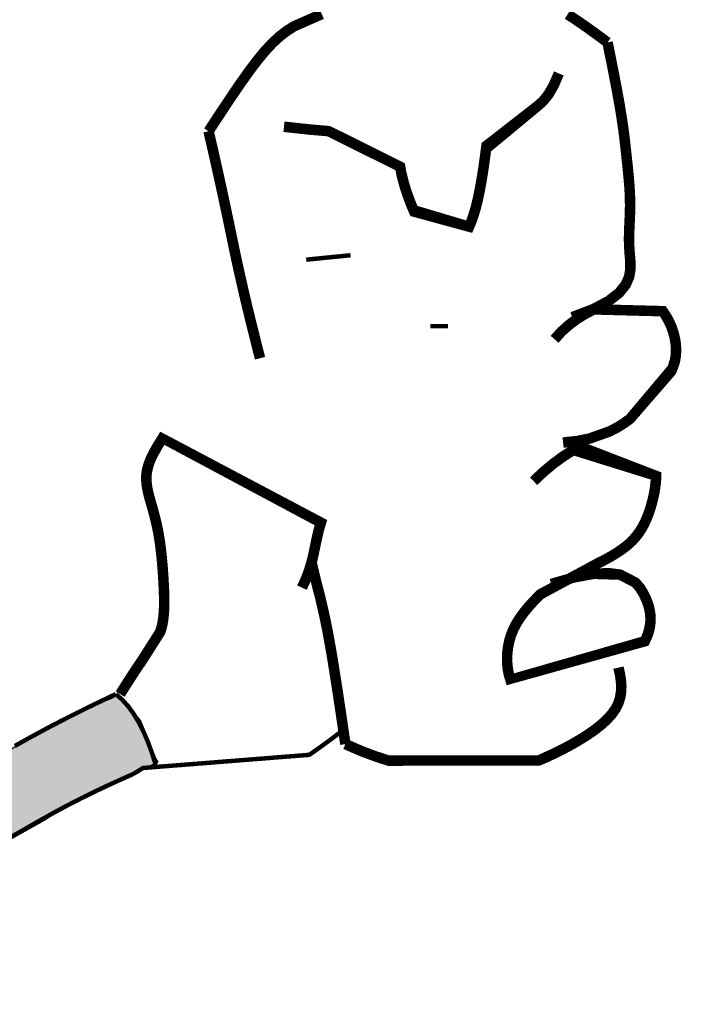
# Model space of a CAD drawing. Extents: x 2370541.5 to 2370550, y 758729 to 758740.
# Tile 16 of 19: x 2370548.85 to 2370548.994, y 758730.737 to 758730.953. Entities that reach past the tile are written whole.
import ezdxf

# ---------------------------------------------------------------- set-up
doc = ezdxf.new("R2010")
doc.units = 0
doc.header["$LTSCALE"] = 100
doc.header["$MEASUREMENT"] = 0
doc.layers.add('FACE', color=160, linetype='CONTINUOUS')
doc.layers.add('FACEHATCH', color=5, linetype='CONTINUOUS')

msp = doc.modelspace()

# ---------------------------------------------------------------- hatches: boundary and pattern name
at = {"layer": 'FACEHATCH'}
msp.add_hatch(color=5, dxfattribs=at).paths.add_polyline_path([(2370548.55312, 758730.78371), (2370548.55651, 758730.78182), (2370548.55952, 758730.77994), (2370548.56291, 758730.77769), (2370548.56705, 758730.77505), (2370548.57082, 758730.77279), (2370548.57496, 758730.77054), (2370548.57948, 758730.7679), (2370548.58287, 758730.76602), (2370548.58679, 758730.76451), (2370548.59055, 758730.76376), (2370548.5947, 758730.76301), (2370548.59884, 758730.76226), (2370548.60336, 758730.7615), (2370548.60788, 758730.76075), (2370548.61278, 758730.76038), (2370548.61692, 758730.75962), (2370548.62257, 758730.75962), (2370548.62747, 758730.75962), (2370548.63199, 758730.75925), (2370548.63726, 758730.76), (2370548.64178, 758730.76), (2370548.64818, 758730.76038), (2370548.65308, 758730.76075), (2370548.65722, 758730.76075), (2370548.66249, 758730.76113), (2370548.66739, 758730.76113), (2370548.67229, 758730.76188), (2370548.67568, 758730.76226), (2370548.67869, 758730.76263), (2370548.68057, 758730.76263), (2370548.67568, 758730.7615), (2370548.67191, 758730.76), (2370548.66739, 758730.75849), (2370548.66513, 758730.75624), (2370548.66249, 758730.75548), (2370548.66099, 758730.75473), (2370548.6591, 758730.75398), (2370548.65722, 758730.75398), (2370548.65647, 758730.7536), (2370548.66023, 758730.75247), (2370548.66362, 758730.75097), (2370548.66739, 758730.74909), (2370548.67078, 758730.74796), (2370548.6753, 758730.74645), (2370548.67794, 758730.7457), (2370548.68133, 758730.74419), (2370548.68396, 758730.74344), (2370548.68724, 758730.74231), (2370548.69101, 758730.74118), (2370548.6944, 758730.74005), (2370548.69666, 758730.73893), (2370548.69967, 758730.73817), (2370548.70306, 758730.73742), (2370548.70607, 758730.73704), (2370548.70908, 758730.73742), (2370548.71323, 758730.73704), (2370548.71662, 758730.7378), (2370548.71963, 758730.73855), (2370548.7234, 758730.7393), (2370548.72679, 758730.73968), (2370548.73131, 758730.74043), (2370548.7362, 758730.74118), (2370548.74072, 758730.74269), (2370548.74637, 758730.74495), (2370548.75052, 758730.74683), (2370548.75541, 758730.74871), (2370548.75993, 758730.75021), (2370548.76483, 758730.75285), (2370548.76935, 758730.75473), (2370548.77537, 758730.75661), (2370548.77989, 758730.75849), (2370548.78554, 758730.76038), (2370548.79044, 758730.76263), (2370548.79534, 758730.76451), (2370548.80061, 758730.76715), (2370548.80475, 758730.76903), (2370548.80927, 758730.77204), (2370548.81379, 758730.7743), (2370548.81794, 758730.77693), (2370548.8217, 758730.77919), (2370548.82622, 758730.78145), (2370548.83037, 758730.78371), (2370548.83564, 758730.78672), (2370548.84053, 758730.78897), (2370548.84543, 758730.79199), (2370548.84995, 758730.79462), (2370548.85485, 758730.79725), (2370548.85835, 758730.79951), (2370548.86136, 758730.80064), (2370548.86438, 758730.80215), (2370548.86777, 758730.80365), (2370548.86965, 758730.8044), (2370548.87078, 758730.80516), (2370548.87229, 758730.80403), (2370548.87417, 758730.80177), (2370548.87605, 758730.79951), (2370548.87718, 758730.79688), (2370548.87831, 758730.79387), (2370548.87944, 758730.79123), (2370548.87982, 758730.79048), (2370548.87681, 758730.78897), (2370548.87417, 758730.78785), (2370548.87116, 758730.78672), (2370548.86777, 758730.78484), (2370548.86362, 758730.78258), (2370548.8591, 758730.78032), (2370548.85496, 758730.77769), (2370548.84969, 758730.77468), (2370548.84479, 758730.77204), (2370548.83914, 758730.76903), (2370548.83462, 758730.7664), (2370548.82897, 758730.76301), (2370548.8252, 758730.76038), (2370548.81956, 758730.75699), (2370548.81466, 758730.7536), (2370548.80976, 758730.75172), (2370548.80411, 758730.74909), (2370548.79809, 758730.74645), (2370548.79281, 758730.74419), (2370548.78754, 758730.74156), (2370548.78189, 758730.73855), (2370548.77737, 758730.73704), (2370548.77398, 758730.73479), (2370548.76795, 758730.73253), (2370548.76155, 758730.73065), (2370548.75477, 758730.72877), (2370548.74799, 758730.72726), (2370548.74347, 758730.72613), (2370548.73895, 758730.72538), (2370548.73669, 758730.72387), (2370548.73368, 758730.72237), (2370548.73217, 758730.72086), (2370548.72991, 758730.72011), (2370548.72765, 758730.71973), (2370548.72313, 758730.71973), (2370548.71748, 758730.72011), (2370548.71108, 758730.72049), (2370548.70634, 758730.72086), (2370548.69956, 758730.72124), (2370548.69391, 758730.72199), (2370548.6875, 758730.72312), (2370548.68261, 758730.7235), (2370548.67733, 758730.72387), (2370548.67206, 758730.72463), (2370548.66641, 758730.725), (2370548.66076, 758730.72538), (2370548.65549, 758730.72613), (2370548.65135, 758730.72726), (2370548.64645, 758730.72801), (2370548.64118, 758730.72877), (2370548.63741, 758730.72952), (2370548.63402, 758730.72989), (2370548.63289, 758730.74344), (2370548.59522, 758730.74231), (2370548.5956, 758730.73968), (2370548.59372, 758730.74005), (2370548.59184, 758730.74043), (2370548.58845, 758730.74118), (2370548.58506, 758730.74306), (2370548.5828, 758730.74382), (2370548.58016, 758730.74419), (2370548.57715, 758730.74457), (2370548.57451, 758730.74306), (2370548.57112, 758730.74156), (2370548.56811, 758730.73968), (2370548.56434, 758730.7378), (2370548.56057, 758730.73516), (2370548.55643, 758730.7329), (2370548.55342, 758730.7314), (2370548.55078, 758730.72952), (2370548.54739, 758730.72726), (2370548.54362, 758730.72575), (2370548.54023, 758730.72425), (2370548.53779, 758730.72301), (2370548.53477, 758730.72226), (2370548.53138, 758730.72113), (2370548.52837, 758730.72), (2370548.52536, 758730.71849), (2370548.52197, 758730.71699), (2370548.51933, 758730.71511), (2370548.51594, 758730.7136), (2370548.51255, 758730.71247), (2370548.50954, 758730.71134), (2370548.50615, 758730.71059), (2370548.50351, 758730.70946), (2370548.50163, 758730.70871), (2370548.50088, 758730.70758), (2370548.50088, 758730.70607), (2370548.50163, 758730.70495), (2370548.50314, 758730.70231), (2370548.50427, 758730.69968), (2370548.5054, 758730.69704), (2370548.5054, 758730.69479), (2370548.50652, 758730.69253), (2370548.50803, 758730.68989), (2370548.50991, 758730.68801), (2370548.51217, 758730.68538), (2370548.5133, 758730.68199), (2370548.51519, 758730.67898), (2370548.51669, 758730.67597), (2370548.51782, 758730.67334), (2370548.51895, 758730.66995), (2370548.52008, 758730.66731), (2370548.51669, 758730.66769), (2370548.5133, 758730.66769), (2370548.50954, 758730.66769), (2370548.50652, 758730.66731), (2370548.50238, 758730.66731), (2370548.49937, 758730.66656), (2370548.4956, 758730.66619), (2370548.49221, 758730.66543), (2370548.48882, 758730.66355), (2370548.48506, 758730.66167), (2370548.48167, 758730.65904), (2370548.47941, 758730.65603), (2370548.47677, 758730.65301), (2370548.47489, 758730.65061), (2370548.473, 758730.64797), (2370548.47187, 758730.64496), (2370548.47037, 758730.64233), (2370548.47037, 758730.63932), (2370548.46924, 758730.63518), (2370548.46886, 758730.63142), (2370548.46886, 758730.62728), (2370548.46886, 758730.62238), (2370548.46924, 758730.61824), (2370548.46924, 758730.6126), (2370548.46961, 758730.60906), (2370548.46999, 758730.60455), (2370548.47037, 758730.60116), (2370548.47074, 758730.59777), (2370548.4715, 758730.59364), (2370548.47225, 758730.5895), (2370548.47225, 758730.58686), (2370548.47602, 758730.58649), (2370548.47978, 758730.58686), (2370548.4843, 758730.58649), (2370548.48845, 758730.58686), (2370548.49334, 758730.58686), (2370548.49749, 758730.58649), (2370548.50163, 758730.58724), (2370548.50238, 758730.58724), (2370548.50201, 758730.59213), (2370548.50125, 758730.59928), (2370548.5005, 758730.60605), (2370548.50012, 758730.61207), (2370548.49975, 758730.61847), (2370548.49937, 758730.62449), (2370548.49899, 758730.62826), (2370548.49975, 758730.63202), (2370548.50125, 758730.63503), (2370548.50389, 758730.63766), (2370548.50728, 758730.63842), (2370548.5118, 758730.63766), (2370548.51481, 758730.63616), (2370548.51669, 758730.63315), (2370548.51782, 758730.62938), (2370548.51782, 758730.62487), (2370548.51782, 758730.6196), (2370548.51858, 758730.61546), (2370548.51858, 758730.60982), (2370548.51895, 758730.60342), (2370548.51895, 758730.59627), (2370548.51933, 758730.58912), (2370548.51971, 758730.58159), (2370548.51971, 758730.57595), (2370548.52008, 758730.56842), (2370548.52046, 758730.5609), (2370548.52084, 758730.55525), (2370548.52084, 758730.54923), (2370548.51933, 758730.54923), (2370548.51669, 758730.55074), (2370548.51368, 758730.55262), (2370548.51067, 758730.55488), (2370548.50728, 758730.55676), (2370548.50314, 758730.55713), (2370548.49937, 758730.55676), (2370548.49523, 758730.55488), (2370548.49184, 758730.55299), (2370548.48882, 758730.55111), (2370548.48468, 758730.54923), (2370548.48204, 758730.54622), (2370548.47978, 758730.54321), (2370548.47828, 758730.53982), (2370548.47639, 758730.53681), (2370548.47526, 758730.53294), (2370548.47376, 758730.52993), (2370548.473, 758730.52955), (2370548.47225, 758730.53218), (2370548.46999, 758730.53783), (2370548.46773, 758730.5431), (2370548.46547, 758730.54837), (2370548.46208, 758730.55476), (2370548.4602, 758730.56003), (2370548.45794, 758730.56718), (2370548.45681, 758730.5732), (2370548.45568, 758730.57847), (2370548.45379, 758730.58449), (2370548.45191, 758730.59164), (2370548.45078, 758730.59729), (2370548.44965, 758730.60293), (2370548.44965, 758730.6082), (2370548.4489, 758730.6146), (2370548.44927, 758730.62062), (2370548.44852, 758730.62494), (2370548.44814, 758730.62946), (2370548.44814, 758730.63398), (2370548.44814, 758730.63887), (2370548.44777, 758730.64451), (2370548.44777, 758730.6494), (2370548.44777, 758730.6543), (2370548.44814, 758730.65768), (2370548.44927, 758730.6622), (2370548.45116, 758730.66747), (2370548.45266, 758730.67236), (2370548.45379, 758730.67763), (2370548.4553, 758730.68365), (2370548.45605, 758730.69005), (2370548.45756, 758730.69682), (2370548.45831, 758730.70284), (2370548.4602, 758730.70924), (2370548.46095, 758730.71262), (2370548.46246, 758730.71563), (2370548.46434, 758730.71849), (2370548.46585, 758730.72075), (2370548.46773, 758730.72301), (2370548.46999, 758730.72527), (2370548.47338, 758730.72752), (2370548.47677, 758730.72903), (2370548.48016, 758730.73129), (2370548.48242, 758730.73242), (2370548.4843, 758730.73392), (2370548.48619, 758730.73656), (2370548.4892, 758730.73994), (2370548.49146, 758730.74333), (2370548.4941, 758730.74634), (2370548.49636, 758730.74897), (2370548.49937, 758730.75161), (2370548.49673, 758730.75198), (2370548.49297, 758730.75198), (2370548.48958, 758730.75236), (2370548.48468, 758730.75274), (2370548.48016, 758730.75311), (2370548.47564, 758730.75349), (2370548.47074, 758730.75387), (2370548.4666, 758730.75424), (2370548.4617, 758730.75537), (2370548.45605, 758730.75612), (2370548.45153, 758730.7565), (2370548.44513, 758730.75763), (2370548.43873, 758730.75951), (2370548.43233, 758730.76139), (2370548.42668, 758730.76365), (2370548.42234, 758730.76478), (2370548.4182, 758730.76553), (2370548.41444, 758730.76628), (2370548.40992, 758730.76704), (2370548.40577, 758730.76817), (2370548.40125, 758730.76929), (2370548.39598, 758730.7708), (2370548.39071, 758730.77231), (2370548.38581, 758730.77419), (2370548.38091, 758730.77644), (2370548.37602, 758730.77833), (2370548.37187, 758730.77983), (2370548.36735, 758730.78096), (2370548.36321, 758730.78171), (2370548.35944, 758730.78209), (2370548.35568, 758730.78247), (2370548.35304, 758730.78247), (2370548.35191, 758730.78247), (2370548.35003, 758730.78096), (2370548.3489, 758730.78209), (2370548.34815, 758730.7851), (2370548.34815, 758730.78924), (2370548.34815, 758730.793), (2370548.34852, 758730.79677), (2370548.34928, 758730.80128), (2370548.34965, 758730.80429), (2370548.35003, 758730.80617), (2370548.35154, 758730.80504), (2370548.35342, 758730.80354), (2370548.35492, 758730.80316), (2370548.35869, 758730.80316), (2370548.36246, 758730.80279), (2370548.36585, 758730.80241), (2370548.36961, 758730.80166), (2370548.37338, 758730.80128), (2370548.37828, 758730.80015), (2370548.3828, 758730.79902), (2370548.38732, 758730.79752), (2370548.39221, 758730.79639), (2370548.39673, 758730.79488), (2370548.40238, 758730.79376), (2370548.4069, 758730.79263), (2370548.41218, 758730.7915), (2370548.41745, 758730.79037), (2370548.42234, 758730.78962), (2370548.42724, 758730.78886), (2370548.43063, 758730.78773), (2370548.43515, 758730.78661), (2370548.44042, 758730.78548), (2370548.44457, 758730.78359), (2370548.44946, 758730.78247), (2370548.45436, 758730.78209), (2370548.45963, 758730.78134), (2370548.46453, 758730.78058), (2370548.46867, 758730.77983), (2370548.47319, 758730.77833), (2370548.47696, 758730.77833), (2370548.48185, 758730.77908), (2370548.48637, 758730.78021), (2370548.49127, 758730.78209), (2370548.49541, 758730.78359), (2370548.49993, 758730.7851), (2370548.50483, 758730.78698), (2370548.50897, 758730.78811), (2370548.51349, 758730.78962), (2370548.51613, 758730.78999), (2370548.51801, 758730.79074), (2370548.52121, 758730.78773), (2370548.52385, 758730.78548), (2370548.52762, 758730.78322), (2370548.53176, 758730.78096), (2370548.53553, 758730.77946), (2370548.54042, 758730.77757), (2370548.54457, 758730.77682), (2370548.54833, 758730.77569), (2370548.55172, 758730.77569), (2370548.55285, 758730.77532), (2370548.55323, 758730.77757), (2370548.55323, 758730.78021)])
h = msp.add_hatch(color=5, dxfattribs=at)
h.paths.add_polyline_path([(2370548.48027, 758730.46108), (2370548.48525, 758730.45844), (2370548.48936, 758730.45551), (2370548.49405, 758730.4517), (2370548.49669, 758730.44877), (2370548.49933, 758730.44584), (2370548.50108, 758730.44349), (2370548.50343, 758730.44408), (2370548.50753, 758730.44818), (2370548.51105, 758730.45404), (2370548.51281, 758730.46137), (2370548.51398, 758730.47075), (2370548.51486, 758730.47983), (2370548.51604, 758730.48979), (2370548.51692, 758730.49888), (2370548.5178, 758730.50913), (2370548.51838, 758730.51997), (2370548.51867, 758730.5273), (2370548.51867, 758730.53345), (2370548.51897, 758730.53726), (2370548.51926, 758730.53931), (2370548.52014, 758730.5399), (2370548.52249, 758730.53873), (2370548.52659, 758730.5358), (2370548.53304, 758730.52906), (2370548.54183, 758730.5188), (2370548.55151, 758730.50737), (2370548.56587, 758730.49038), (2370548.57672, 758730.47543), (2370548.58493, 758730.46547), (2370548.59167, 758730.45873), (2370548.59695, 758730.45287), (2370548.60164, 758730.44672), (2370548.60604, 758730.44174), (2370548.61131, 758730.43763), (2370548.61542, 758730.43441), (2370548.6207, 758730.43236), (2370548.62656, 758730.43177), (2370548.63213, 758730.43148), (2370548.63711, 758730.43236), (2370548.64034, 758730.43295), (2370548.6418, 758730.43382), (2370548.63799, 758730.43851), (2370548.63242, 758730.4476), (2370548.62832, 758730.45844), (2370548.62685, 758730.4684), (2370548.62773, 758730.47485), (2370548.62832, 758730.48012), (2370548.62128, 758730.48569), (2370548.61542, 758730.49096), (2370548.61219, 758730.4936), (2370548.60516, 758730.50356), (2370548.59724, 758730.5147), (2370548.58991, 758730.52496), (2370548.58229, 758730.53609), (2370548.57731, 758730.54312), (2370548.57467, 758730.54723), (2370548.57144, 758730.55397), (2370548.56851, 758730.56188), (2370548.56558, 758730.56744), (2370548.56089, 758730.57448), (2370548.5562, 758730.58151), (2370548.55263, 758730.58723), (2370548.54941, 758730.59163), (2370548.54618, 758730.59925), (2370548.54325, 758730.60657), (2370548.53973, 758730.61624), (2370548.53651, 758730.62562), (2370548.5327, 758730.63441), (2370548.52976, 758730.6432), (2370548.52654, 758730.6517), (2370548.52273, 758730.66108), (2370548.52009, 758730.66694), (2370548.51774, 758730.67251), (2370548.44768, 758730.65668), (2370548.44738, 758730.65082), (2370548.44768, 758730.64203), (2370548.44797, 758730.635), (2370548.44856, 758730.62738), (2370548.44885, 758730.61917), (2370548.44914, 758730.61185), (2370548.44944, 758730.60394), (2370548.4509, 758730.59632), (2370548.45266, 758730.58899), (2370548.45471, 758730.58137), (2370548.45794, 758730.56702), (2370548.46028, 758730.55998), (2370548.46321, 758730.55266), (2370548.46644, 758730.54533), (2370548.47025, 758730.53713), (2370548.47318, 758730.53009), (2370548.47611, 758730.52306), (2370548.47875, 758730.51603), (2370548.4811, 758730.50929), (2370548.48286, 758730.50372), (2370548.48375, 758730.49624), (2370548.48375, 758730.4895), (2370548.48346, 758730.48159), (2370548.48199, 758730.47426), (2370548.48053, 758730.46811), (2370548.48023, 758730.46489)])
h.paths.add_polyline_path([(2370548.55312, 758730.7836), (2370548.55312, 758730.78371), (2370548.55651, 758730.78182), (2370548.55952, 758730.77994), (2370548.56291, 758730.77769), (2370548.56705, 758730.77505), (2370548.57082, 758730.77279), (2370548.57496, 758730.77054), (2370548.57948, 758730.7679), (2370548.58287, 758730.76602), (2370548.58679, 758730.76451), (2370548.59055, 758730.76376), (2370548.5947, 758730.76301), (2370548.59884, 758730.76226), (2370548.60336, 758730.7615), (2370548.60788, 758730.76075), (2370548.61278, 758730.76038), (2370548.61692, 758730.75962), (2370548.62257, 758730.75962), (2370548.62747, 758730.75962), (2370548.63199, 758730.75925), (2370548.63726, 758730.76), (2370548.64178, 758730.76), (2370548.64818, 758730.76038), (2370548.65308, 758730.76075), (2370548.65722, 758730.76075), (2370548.66249, 758730.76113), (2370548.66739, 758730.76113), (2370548.67229, 758730.76188), (2370548.67568, 758730.76226), (2370548.67869, 758730.76263), (2370548.68057, 758730.76263), (2370548.67568, 758730.7615), (2370548.67191, 758730.76), (2370548.66739, 758730.75849), (2370548.66513, 758730.75624), (2370548.66249, 758730.75548), (2370548.66099, 758730.75473), (2370548.6591, 758730.75398), (2370548.65722, 758730.75398), (2370548.65647, 758730.7536), (2370548.66023, 758730.75247), (2370548.66362, 758730.75097), (2370548.66739, 758730.74909), (2370548.67078, 758730.74796), (2370548.6753, 758730.74645), (2370548.67794, 758730.7457), (2370548.68133, 758730.74419), (2370548.68396, 758730.74344), (2370548.68724, 758730.74231), (2370548.69101, 758730.74118), (2370548.6944, 758730.74005), (2370548.69666, 758730.73893), (2370548.69967, 758730.73817), (2370548.70306, 758730.73742), (2370548.70607, 758730.73704), (2370548.70908, 758730.73742), (2370548.71323, 758730.73704), (2370548.71662, 758730.7378), (2370548.71963, 758730.73855), (2370548.7234, 758730.7393), (2370548.72679, 758730.73968), (2370548.73131, 758730.74043), (2370548.7362, 758730.74118), (2370548.74072, 758730.74269), (2370548.74637, 758730.74495), (2370548.75052, 758730.74683), (2370548.75541, 758730.74871), (2370548.75993, 758730.75021), (2370548.76483, 758730.75285), (2370548.76935, 758730.75473), (2370548.77537, 758730.75661), (2370548.77989, 758730.75849), (2370548.78554, 758730.76038), (2370548.79044, 758730.76263), (2370548.79534, 758730.76451), (2370548.80061, 758730.76715), (2370548.80475, 758730.76903), (2370548.80927, 758730.77204), (2370548.81379, 758730.7743), (2370548.81794, 758730.77693), (2370548.8217, 758730.77919), (2370548.82622, 758730.78145), (2370548.83037, 758730.78371), (2370548.83564, 758730.78672), (2370548.84053, 758730.78897), (2370548.84543, 758730.79199), (2370548.84995, 758730.79462), (2370548.85485, 758730.79725), (2370548.85835, 758730.79951), (2370548.86136, 758730.80064), (2370548.86438, 758730.80215), (2370548.86777, 758730.80365), (2370548.86965, 758730.8044), (2370548.87078, 758730.80516), (2370548.87229, 758730.80403), (2370548.87417, 758730.80177), (2370548.87605, 758730.79951), (2370548.87718, 758730.79688), (2370548.87831, 758730.79387), (2370548.87944, 758730.79123), (2370548.87982, 758730.79048), (2370548.87681, 758730.78897), (2370548.87417, 758730.78785), (2370548.87116, 758730.78672), (2370548.86777, 758730.78484), (2370548.86362, 758730.78258), (2370548.8591, 758730.78032), (2370548.85496, 758730.77769), (2370548.84969, 758730.77468), (2370548.84479, 758730.77204), (2370548.83914, 758730.76903), (2370548.83462, 758730.7664), (2370548.82897, 758730.76301), (2370548.8252, 758730.76038), (2370548.81956, 758730.75699), (2370548.81466, 758730.7536), (2370548.80976, 758730.75172), (2370548.80411, 758730.74909), (2370548.79809, 758730.74645), (2370548.79281, 758730.74419), (2370548.78754, 758730.74156), (2370548.78189, 758730.73855), (2370548.77737, 758730.73704), (2370548.77398, 758730.73479), (2370548.76795, 758730.73253), (2370548.76155, 758730.73065), (2370548.75477, 758730.72877), (2370548.74799, 758730.72726), (2370548.74347, 758730.72613), (2370548.73895, 758730.72538), (2370548.73669, 758730.72387), (2370548.73368, 758730.72237), (2370548.73217, 758730.72086), (2370548.72991, 758730.72011), (2370548.72765, 758730.71973), (2370548.72313, 758730.71973), (2370548.71748, 758730.72011), (2370548.71108, 758730.72049), (2370548.70634, 758730.72086), (2370548.69956, 758730.72124), (2370548.69391, 758730.72199), (2370548.6875, 758730.72312), (2370548.68261, 758730.7235), (2370548.67733, 758730.72387), (2370548.67206, 758730.72463), (2370548.66641, 758730.725), (2370548.66076, 758730.72538), (2370548.65549, 758730.72613), (2370548.65135, 758730.72726), (2370548.64645, 758730.72801), (2370548.64118, 758730.72877), (2370548.63741, 758730.72952), (2370548.63402, 758730.72989), (2370548.63289, 758730.74344), (2370548.59522, 758730.74231), (2370548.5956, 758730.73968), (2370548.59372, 758730.74005), (2370548.59184, 758730.74043), (2370548.58845, 758730.74118), (2370548.58506, 758730.74306), (2370548.5828, 758730.74382), (2370548.58016, 758730.74419), (2370548.57715, 758730.74457), (2370548.57451, 758730.74306), (2370548.57112, 758730.74156), (2370548.56811, 758730.73968), (2370548.56434, 758730.7378), (2370548.56057, 758730.73516), (2370548.55643, 758730.7329), (2370548.55342, 758730.7314), (2370548.55078, 758730.72952), (2370548.54739, 758730.72726), (2370548.54362, 758730.72575), (2370548.54023, 758730.72425), (2370548.53779, 758730.72301), (2370548.53477, 758730.72226), (2370548.53138, 758730.72113), (2370548.52837, 758730.72), (2370548.52536, 758730.71849), (2370548.52197, 758730.71699), (2370548.51933, 758730.71511), (2370548.51594, 758730.7136), (2370548.51255, 758730.71247), (2370548.50954, 758730.71134), (2370548.50615, 758730.71059), (2370548.50351, 758730.70946), (2370548.50163, 758730.70871), (2370548.50088, 758730.70758), (2370548.50088, 758730.70607), (2370548.50163, 758730.70495), (2370548.50314, 758730.70231), (2370548.50427, 758730.69968), (2370548.5054, 758730.69704), (2370548.5054, 758730.69479), (2370548.50652, 758730.69253), (2370548.50803, 758730.68989), (2370548.50991, 758730.68801), (2370548.51217, 758730.68538), (2370548.5133, 758730.68199), (2370548.51519, 758730.67898), (2370548.51669, 758730.67597), (2370548.51782, 758730.67334), (2370548.51895, 758730.66995), (2370548.52008, 758730.66731), (2370548.51669, 758730.66769), (2370548.5133, 758730.66769), (2370548.50954, 758730.66769), (2370548.50652, 758730.66731), (2370548.50238, 758730.66731), (2370548.49937, 758730.66656), (2370548.4956, 758730.66619), (2370548.49221, 758730.66543), (2370548.48882, 758730.66355), (2370548.48506, 758730.66167), (2370548.48167, 758730.65904), (2370548.47941, 758730.65603), (2370548.47677, 758730.65301), (2370548.47489, 758730.65061), (2370548.473, 758730.64797), (2370548.47187, 758730.64496), (2370548.47037, 758730.64233), (2370548.47037, 758730.63932), (2370548.46924, 758730.63518), (2370548.46886, 758730.63142), (2370548.46886, 758730.62728), (2370548.46886, 758730.62238), (2370548.46924, 758730.61824), (2370548.46924, 758730.6126), (2370548.46961, 758730.60906), (2370548.46999, 758730.60455), (2370548.47037, 758730.60116), (2370548.47074, 758730.59777), (2370548.4715, 758730.59364), (2370548.47225, 758730.5895), (2370548.47225, 758730.58686), (2370548.47602, 758730.58649), (2370548.47978, 758730.58686), (2370548.4843, 758730.58649), (2370548.48845, 758730.58686), (2370548.49334, 758730.58686), (2370548.49749, 758730.58649), (2370548.50163, 758730.58724), (2370548.50238, 758730.58724), (2370548.50201, 758730.59213), (2370548.50125, 758730.59928), (2370548.5005, 758730.60605), (2370548.50012, 758730.61207), (2370548.49975, 758730.61847), (2370548.49937, 758730.62449), (2370548.49899, 758730.62826), (2370548.49975, 758730.63202), (2370548.50125, 758730.63503), (2370548.50389, 758730.63766), (2370548.50728, 758730.63842), (2370548.5118, 758730.63766), (2370548.51481, 758730.63616), (2370548.51669, 758730.63315), (2370548.51782, 758730.62938), (2370548.51782, 758730.62487), (2370548.51782, 758730.6196), (2370548.51858, 758730.61546), (2370548.51858, 758730.60982), (2370548.51895, 758730.60342), (2370548.51895, 758730.59627), (2370548.51933, 758730.58912), (2370548.51971, 758730.58159), (2370548.51971, 758730.57595), (2370548.52008, 758730.56842), (2370548.52046, 758730.5609), (2370548.52084, 758730.55525), (2370548.52084, 758730.54923), (2370548.51933, 758730.54923), (2370548.51669, 758730.55074), (2370548.51368, 758730.55262), (2370548.51067, 758730.55488), (2370548.50728, 758730.55676), (2370548.50314, 758730.55713), (2370548.49937, 758730.55676), (2370548.49523, 758730.55488), (2370548.49184, 758730.55299), (2370548.48882, 758730.55111), (2370548.48468, 758730.54923), (2370548.48204, 758730.54622), (2370548.47978, 758730.54321), (2370548.47828, 758730.53982), (2370548.47639, 758730.53681), (2370548.47526, 758730.53294), (2370548.47376, 758730.52993), (2370548.473, 758730.52955), (2370548.47225, 758730.53218), (2370548.46999, 758730.53783), (2370548.46773, 758730.5431), (2370548.46547, 758730.54837), (2370548.46208, 758730.55476), (2370548.4602, 758730.56003), (2370548.45794, 758730.56718), (2370548.45681, 758730.5732), (2370548.45568, 758730.57847), (2370548.45379, 758730.58449), (2370548.45191, 758730.59164), (2370548.45078, 758730.59729), (2370548.44965, 758730.60293), (2370548.44965, 758730.6082), (2370548.4489, 758730.6146), (2370548.44927, 758730.62062), (2370548.44852, 758730.62494), (2370548.44814, 758730.62946), (2370548.44814, 758730.63398), (2370548.44814, 758730.63887), (2370548.44777, 758730.64451), (2370548.44777, 758730.6494), (2370548.44777, 758730.6543), (2370548.44814, 758730.65768), (2370548.44927, 758730.6622), (2370548.45116, 758730.66747), (2370548.45266, 758730.67236), (2370548.45379, 758730.67763), (2370548.4553, 758730.68365), (2370548.45605, 758730.69005), (2370548.45756, 758730.69682), (2370548.45831, 758730.70284), (2370548.4602, 758730.70924), (2370548.46095, 758730.71262), (2370548.46246, 758730.71563), (2370548.46434, 758730.71849), (2370548.46585, 758730.72075), (2370548.46773, 758730.72301), (2370548.46999, 758730.72527), (2370548.47338, 758730.72752), (2370548.47677, 758730.72903), (2370548.48016, 758730.73129), (2370548.48242, 758730.73242), (2370548.4843, 758730.73392), (2370548.48619, 758730.73656), (2370548.4892, 758730.73994), (2370548.49146, 758730.74333), (2370548.4941, 758730.74634), (2370548.49636, 758730.74897), (2370548.49937, 758730.75161), (2370548.49673, 758730.75198), (2370548.49297, 758730.75198), (2370548.48958, 758730.75236), (2370548.48468, 758730.75274), (2370548.48016, 758730.75311), (2370548.47564, 758730.75349), (2370548.47074, 758730.75387), (2370548.4666, 758730.75424), (2370548.4617, 758730.75537), (2370548.45605, 758730.75612), (2370548.45153, 758730.7565), (2370548.44513, 758730.75763), (2370548.43873, 758730.75951), (2370548.43233, 758730.76139), (2370548.42668, 758730.76365), (2370548.42234, 758730.76478), (2370548.4182, 758730.76553), (2370548.41444, 758730.76628), (2370548.40992, 758730.76704), (2370548.40577, 758730.76817), (2370548.40125, 758730.76929), (2370548.39598, 758730.7708), (2370548.39071, 758730.77231), (2370548.38581, 758730.77419), (2370548.38091, 758730.77644), (2370548.37602, 758730.77833), (2370548.37187, 758730.77983), (2370548.36735, 758730.78096), (2370548.36321, 758730.78171), (2370548.35944, 758730.78209), (2370548.35568, 758730.78247), (2370548.35304, 758730.78247), (2370548.35191, 758730.78247), (2370548.35003, 758730.78096), (2370548.3489, 758730.78209), (2370548.34815, 758730.7851), (2370548.34815, 758730.78924), (2370548.34815, 758730.793), (2370548.34852, 758730.79677), (2370548.34928, 758730.80128), (2370548.34965, 758730.80429), (2370548.35003, 758730.80617), (2370548.35154, 758730.80504), (2370548.35342, 758730.80354), (2370548.35492, 758730.80316), (2370548.35869, 758730.80316), (2370548.36246, 758730.80279), (2370548.36585, 758730.80241), (2370548.36961, 758730.80166), (2370548.37338, 758730.80128), (2370548.37828, 758730.80015), (2370548.3828, 758730.79902), (2370548.38732, 758730.79752), (2370548.39221, 758730.79639), (2370548.39673, 758730.79488), (2370548.40238, 758730.79376), (2370548.4069, 758730.79263), (2370548.41218, 758730.7915), (2370548.41745, 758730.79037), (2370548.42234, 758730.78962), (2370548.42724, 758730.78886), (2370548.43063, 758730.78773), (2370548.43515, 758730.78661), (2370548.44042, 758730.78548), (2370548.44457, 758730.78359), (2370548.44946, 758730.78247), (2370548.45436, 758730.78209), (2370548.45963, 758730.78134), (2370548.46453, 758730.78058), (2370548.46867, 758730.77983), (2370548.47319, 758730.77833), (2370548.47696, 758730.77833), (2370548.48185, 758730.77908), (2370548.48637, 758730.78021), (2370548.49127, 758730.78209), (2370548.49541, 758730.78359), (2370548.49993, 758730.7851), (2370548.50483, 758730.78698), (2370548.50897, 758730.78811), (2370548.51349, 758730.78962), (2370548.51613, 758730.78999), (2370548.51801, 758730.79074), (2370548.52121, 758730.78773), (2370548.52385, 758730.78548), (2370548.52762, 758730.78322), (2370548.53176, 758730.78096), (2370548.53553, 758730.77946), (2370548.54042, 758730.77757), (2370548.54457, 758730.77682), (2370548.54833, 758730.77569), (2370548.55172, 758730.77569), (2370548.55285, 758730.77532), (2370548.55323, 758730.77757), (2370548.55323, 758730.78021)])

# ---------------------------------------------------------------- linework, layer by layer
at = {"layer": 'FACE', "color": 5}
for points, const_width in [([(2370548.89095, 758730.92858), (2370548.89357, 758730.93257), (2370548.89591, 758730.9361), (2370548.89803, 758730.9392), (2370548.89995, 758730.9419), (2370548.90172, 758730.94423), (2370548.90338, 758730.94623), (2370548.90497, 758730.94793), (2370548.90652, 758730.94936), (2370548.90808, 758730.95055), (2370548.90963, 758730.95154), (2370548.91118, 758730.95237), (2370548.91271, 758730.95307), (2370548.91422, 758730.95367), (2370548.91571, 758730.95422)], 0.0023), ([(2370548.96949, 758730.95417), (2370548.97118, 758730.95306), (2370548.97318, 758730.95169), (2370548.97551, 758730.95002), (2370548.97822, 758730.94802)], 0.0023), ([(2370548.97822, 758730.94802), (2370548.97928, 758730.94278), (2370548.98012, 758730.93843), (2370548.98077, 758730.93485), (2370548.98126, 758730.9319), (2370548.98162, 758730.92947), (2370548.98189, 758730.92744), (2370548.98209, 758730.92569), (2370548.98227, 758730.92408), (2370548.98243, 758730.92253), (2370548.9826, 758730.921), (2370548.98275, 758730.9195), (2370548.98288, 758730.91803), (2370548.983, 758730.9166), (2370548.98309, 758730.91519), (2370548.98314, 758730.91382), (2370548.98316, 758730.91249), (2370548.98315, 758730.91119), (2370548.9831, 758730.9099), (2370548.98304, 758730.90862), (2370548.98298, 758730.90733), (2370548.98294, 758730.906), (2370548.98293, 758730.90464), (2370548.98297, 758730.90321), (2370548.98307, 758730.90171), (2370548.98321, 758730.90012), (2370548.98323, 758730.89846), (2370548.98296, 758730.89674), (2370548.98219, 758730.89498), (2370548.98076, 758730.8932), (2370548.97846, 758730.89141), (2370548.9751, 758730.88963), (2370548.97051, 758730.88788)], 0.0023), ([(2370548.90744, 758730.92956), (2370548.91295, 758730.92896), (2370548.91723, 758730.92859), (2370548.92045, 758730.92839), (2370548.92281, 758730.92831), (2370548.92447, 758730.92831), (2370548.92562, 758730.92834), (2370548.92643, 758730.92834), (2370548.92708, 758730.92827), (2370548.92773, 758730.92809), (2370548.92838, 758730.92781), (2370548.92903, 758730.92743), (2370548.92966, 758730.92698), (2370548.93026, 758730.92647), (2370548.9308, 758730.92591), (2370548.93129, 758730.92532), (2370548.93169, 758730.92472), (2370548.93201, 758730.92411), (2370548.93226, 758730.9235), (2370548.93245, 758730.92287), (2370548.9326, 758730.92221), (2370548.93273, 758730.92153), (2370548.93285, 758730.92081), (2370548.93299, 758730.92004), (2370548.93315, 758730.91922), (2370548.93336, 758730.91835), (2370548.9336, 758730.91742), (2370548.93388, 758730.91647), (2370548.93418, 758730.9155), (2370548.93451, 758730.91454), (2370548.93486, 758730.91359), (2370548.93522, 758730.91266), (2370548.93558, 758730.91179), (2370548.93594, 758730.91097), (2370548.93631, 758730.9102), (2370548.93666, 758730.90949), (2370548.93702, 758730.90882), (2370548.93736, 758730.90818), (2370548.9377, 758730.90758), (2370548.93802, 758730.90701), (2370548.93833, 758730.90645), (2370548.93863, 758730.90592), (2370548.93892, 758730.9054), (2370548.9392, 758730.90492), (2370548.93948, 758730.90447), (2370548.93978, 758730.90407), (2370548.94008, 758730.90373), (2370548.94041, 758730.90344), (2370548.94076, 758730.90322), (2370548.94114, 758730.90308), (2370548.94154, 758730.903), (2370548.94196, 758730.90298), (2370548.9424, 758730.90302), (2370548.94284, 758730.9031), (2370548.94328, 758730.90322), (2370548.94372, 758730.90337), (2370548.94415, 758730.90355), (2370548.94457, 758730.90374), (2370548.94497, 758730.90395), (2370548.94537, 758730.9042), (2370548.94575, 758730.9045), (2370548.94612, 758730.90484), (2370548.94649, 758730.90525), (2370548.94686, 758730.90573), (2370548.94722, 758730.9063), (2370548.94759, 758730.90695), (2370548.94795, 758730.90769), (2370548.94831, 758730.90853), (2370548.94866, 758730.90947), (2370548.949, 758730.91051), (2370548.94934, 758730.91164), (2370548.94966, 758730.91288), (2370548.94997, 758730.91422), (2370548.95026, 758730.91566), (2370548.95054, 758730.91717), (2370548.9508, 758730.9187), (2370548.95104, 758730.92022), (2370548.95125, 758730.92169), (2370548.95144, 758730.92307), (2370548.9516, 758730.92431), (2370548.95174, 758730.92538), (2370548.95185, 758730.92625), (2370548.95193, 758730.92694), (2370548.95198, 758730.92748), (2370548.95202, 758730.9279), (2370548.95204, 758730.92825), (2370548.95206, 758730.92854), (2370548.95206, 758730.92881), (2370548.95206, 758730.9291), (2370548.95206, 758730.92942), (2370548.95208, 758730.92977), (2370548.95211, 758730.93015), (2370548.95218, 758730.93053), (2370548.9523, 758730.9309), (2370548.95247, 758730.93126), (2370548.95271, 758730.93157), (2370548.95303, 758730.93184), (2370548.95344, 758730.93206), (2370548.95394, 758730.93222), (2370548.95452, 758730.93235), (2370548.95518, 758730.93244), (2370548.95593, 758730.93252), (2370548.95675, 758730.93259), (2370548.95764, 758730.93265), (2370548.95861, 758730.93274), (2370548.95964, 758730.93285), (2370548.96072, 758730.93307), (2370548.96185, 758730.93348), (2370548.963, 758730.93416), (2370548.96416, 758730.9352), (2370548.96532, 758730.93666), (2370548.96646, 758730.93865), (2370548.96757, 758730.94123)], 0.0023), ([(2370548.90222, 758730.87887), (2370548.90221, 758730.87889), (2370548.90151, 758730.88162), (2370548.90082, 758730.88437), (2370548.90014, 758730.88713), (2370548.89947, 758730.88986), (2370548.89883, 758730.89257), (2370548.89822, 758730.89525), (2370548.89762, 758730.8979), (2370548.89704, 758730.90053), (2370548.89649, 758730.90313), (2370548.89596, 758730.90571), (2370548.89542, 758730.90831), (2370548.89486, 758730.91099), (2370548.89427, 758730.91373), (2370548.89366, 758730.91656), (2370548.89302, 758730.91945), (2370548.89236, 758730.92242), (2370548.89167, 758730.92546), (2370548.89095, 758730.92858)], 0.0023), ([(2370548.91231, 758730.90046), (2370548.92201, 758730.90143)], 0.000969), ([(2370548.96664, 758730.88303), (2370548.96817, 758730.88474), (2370548.96985, 758730.88623), (2370548.97161, 758730.88753), (2370548.97342, 758730.88864), (2370548.97523, 758730.88958), (2370548.977, 758730.89036), (2370548.97867, 758730.89101), (2370548.98021, 758730.89152), (2370548.98158, 758730.89192), (2370548.98279, 758730.89221), (2370548.98385, 758730.89238), (2370548.9848, 758730.89244), (2370548.98565, 758730.8924), (2370548.98642, 758730.89224), (2370548.98713, 758730.89198), (2370548.98781, 758730.89161), (2370548.98847, 758730.89113), (2370548.98911, 758730.89056), (2370548.98972, 758730.88991), (2370548.9903, 758730.88918), (2370548.99084, 758730.8884), (2370548.99134, 758730.88756), (2370548.99179, 758730.88669), (2370548.99218, 758730.88579), (2370548.99251, 758730.88487), (2370548.99278, 758730.88395), (2370548.99299, 758730.88302), (2370548.99313, 758730.88209), (2370548.9932, 758730.88116), (2370548.9932, 758730.88025), (2370548.99313, 758730.87936), (2370548.99299, 758730.87848), (2370548.99277, 758730.87763), (2370548.99248, 758730.87681), (2370548.99214, 758730.87602), (2370548.99176, 758730.87526), (2370548.99133, 758730.87452), (2370548.99089, 758730.87382), (2370548.99042, 758730.87314), (2370548.98995, 758730.8725), (2370548.98949, 758730.87189), (2370548.98904, 758730.87131), (2370548.9886, 758730.87077), (2370548.98819, 758730.87028), (2370548.98781, 758730.86983), (2370548.98746, 758730.86943), (2370548.98716, 758730.86909), (2370548.98691, 758730.8688), (2370548.98671, 758730.86858), (2370548.98653, 758730.86839), (2370548.98634, 758730.8682), (2370548.9861, 758730.86799), (2370548.98579, 758730.86773), (2370548.98537, 758730.86738), (2370548.98481, 758730.86693), (2370548.98406, 758730.86633), (2370548.98311, 758730.86559), (2370548.98192, 758730.86473), (2370548.98048, 758730.86381), (2370548.97875, 758730.8629), (2370548.97671, 758730.86205), (2370548.97434, 758730.86132), (2370548.97161, 758730.86076), (2370548.9685, 758730.86043)], 0.0023), ([(2370548.93947, 758730.88592), (2370548.94335, 758730.88592)], 0.000969), ([(2370548.87162, 758730.80537), (2370548.87326, 758730.80798), (2370548.87459, 758730.81003), (2370548.87564, 758730.81162), (2370548.87646, 758730.81281), (2370548.87711, 758730.8137), (2370548.87761, 758730.81438), (2370548.87803, 758730.81492), (2370548.8784, 758730.8154), (2370548.87876, 758730.8159), (2370548.87912, 758730.81644), (2370548.87947, 758730.81701), (2370548.8798, 758730.81762), (2370548.8801, 758730.81828), (2370548.88038, 758730.81899), (2370548.88062, 758730.81976), (2370548.88082, 758730.82057), (2370548.88098, 758730.82145), (2370548.8811, 758730.82239), (2370548.88118, 758730.82339), (2370548.88123, 758730.82443), (2370548.88124, 758730.82554), (2370548.88123, 758730.82669), (2370548.8812, 758730.82789), (2370548.88114, 758730.82914), (2370548.88107, 758730.83044), (2370548.88099, 758730.83176), (2370548.88089, 758730.8331), (2370548.88078, 758730.83444), (2370548.88065, 758730.83576), (2370548.8805, 758730.83705), (2370548.88034, 758730.8383), (2370548.88017, 758730.83949), (2370548.87998, 758730.8406), (2370548.87977, 758730.84165), (2370548.87956, 758730.84265), (2370548.87934, 758730.84359), (2370548.8791, 758730.8445), (2370548.87887, 758730.84538), (2370548.87863, 758730.84624), (2370548.87838, 758730.84709), (2370548.87814, 758730.84794), (2370548.87791, 758730.84878), (2370548.87771, 758730.84963), (2370548.87753, 758730.85048), (2370548.87741, 758730.85133), (2370548.87734, 758730.85218), (2370548.87733, 758730.85303), (2370548.87741, 758730.85388), (2370548.87757, 758730.85473), (2370548.87782, 758730.85557), (2370548.87813, 758730.85641), (2370548.8785, 758730.85725), (2370548.87891, 758730.85808), (2370548.87936, 758730.8589), (2370548.87983, 758730.85971), (2370548.88032, 758730.86051), (2370548.8808, 758730.86129), (2370548.8813, 758730.86205), (2370548.8818, 758730.8628), (2370548.88234, 758730.86354), (2370548.8829, 758730.86426), (2370548.8835, 758730.86496), (2370548.88414, 758730.86565), (2370548.88484, 758730.86633), (2370548.8856, 758730.86699), (2370548.8864, 758730.86764), (2370548.88724, 758730.86827), (2370548.88809, 758730.8689), (2370548.88896, 758730.86952), (2370548.88982, 758730.87013), (2370548.89066, 758730.87074), (2370548.89147, 758730.87134), (2370548.89223, 758730.87195), (2370548.89296, 758730.87255), (2370548.89364, 758730.87314), (2370548.89429, 758730.87371), (2370548.89492, 758730.87426), (2370548.89551, 758730.87478), (2370548.89608, 758730.87527), (2370548.89664, 758730.87571), (2370548.89718, 758730.87612), (2370548.8977, 758730.87648), (2370548.89821, 758730.87681), (2370548.89872, 758730.87711), (2370548.89921, 758730.87739), (2370548.89971, 758730.87765), (2370548.90019, 758730.8779), (2370548.90068, 758730.87814), (2370548.90116, 758730.87838), (2370548.90165, 758730.87862), (2370548.90214, 758730.87883), (2370548.90264, 758730.87903), (2370548.90314, 758730.8792), (2370548.90366, 758730.87932), (2370548.90418, 758730.87941), (2370548.90472, 758730.87944), (2370548.90527, 758730.87941), (2370548.90584, 758730.87933), (2370548.90642, 758730.87922), (2370548.907, 758730.87907), (2370548.9076, 758730.87892), (2370548.9082, 758730.87876), (2370548.9088, 758730.8786), (2370548.90941, 758730.87847), (2370548.91001, 758730.87836), (2370548.91062, 758730.87828), (2370548.91123, 758730.87821), (2370548.91183, 758730.87815), (2370548.91244, 758730.87808), (2370548.91305, 758730.87802), (2370548.91365, 758730.87793), (2370548.91426, 758730.87782), (2370548.91487, 758730.87769), (2370548.91547, 758730.87752), (2370548.91609, 758730.87733), (2370548.9167, 758730.8771), (2370548.91733, 758730.87684), (2370548.91796, 758730.87655), (2370548.91861, 758730.87624), (2370548.91927, 758730.87589), (2370548.91995, 758730.87551), (2370548.92063, 758730.87511), (2370548.92133, 758730.87469), (2370548.92204, 758730.87427), (2370548.92276, 758730.87385), (2370548.92348, 758730.87343), (2370548.9242, 758730.87303), (2370548.92493, 758730.87266), (2370548.92566, 758730.87231), (2370548.92639, 758730.87198), (2370548.92713, 758730.87168), (2370548.92788, 758730.87139), (2370548.92865, 758730.8711), (2370548.92943, 758730.87082), (2370548.93024, 758730.87053), (2370548.93108, 758730.87024), (2370548.93194, 758730.86992), (2370548.93281, 758730.86959), (2370548.93369, 758730.86923), (2370548.93455, 758730.86884), (2370548.93538, 758730.86841), (2370548.93617, 758730.86794), (2370548.9369, 758730.86742), (2370548.93755, 758730.86684), (2370548.93811, 758730.86621), (2370548.93861, 758730.86553), (2370548.93907, 758730.86483), (2370548.93951, 758730.86412), (2370548.93995, 758730.86341), (2370548.94043, 758730.86273), (2370548.94097, 758730.86209), (2370548.94159, 758730.86151), (2370548.9423, 758730.861), (2370548.94309, 758730.86055), (2370548.94392, 758730.86014), (2370548.94476, 758730.85975), (2370548.94558, 758730.85938), (2370548.94634, 758730.85899), (2370548.94702, 758730.85858), (2370548.94757, 758730.85812), (2370548.94799, 758730.85761), (2370548.94827, 758730.85704), (2370548.94843, 758730.85643), (2370548.9485, 758730.85578), (2370548.9485, 758730.85509), (2370548.94844, 758730.85439), (2370548.94834, 758730.85367), (2370548.94822, 758730.85295), (2370548.9481, 758730.85222), (2370548.94797, 758730.85149), (2370548.94784, 758730.85077), (2370548.94768, 758730.85006), (2370548.9475, 758730.84935), (2370548.94729, 758730.84865), (2370548.94705, 758730.84796), (2370548.94677, 758730.84729), (2370548.94645, 758730.84663), (2370548.94608, 758730.84599), (2370548.94569, 758730.84539), (2370548.94528, 758730.84482), (2370548.94485, 758730.8443), (2370548.94441, 758730.84383), (2370548.94397, 758730.84342), (2370548.94354, 758730.84308), (2370548.94312, 758730.84281), (2370548.9427, 758730.84261), (2370548.94227, 758730.84247), (2370548.9418, 758730.84237), (2370548.94129, 758730.84231), (2370548.94072, 758730.84228), (2370548.94007, 758730.84227), (2370548.93934, 758730.84227), (2370548.9385, 758730.84227), (2370548.93758, 758730.84227), (2370548.93661, 758730.84229), (2370548.9356, 758730.84231), (2370548.93458, 758730.84235), (2370548.93359, 758730.8424), (2370548.93263, 758730.84248), (2370548.93174, 758730.84259), (2370548.93093, 758730.84273), (2370548.9302, 758730.84289), (2370548.92952, 758730.84307), (2370548.92887, 758730.84328), (2370548.92824, 758730.84349), (2370548.9276, 758730.84372), (2370548.92694, 758730.84396), (2370548.92624, 758730.8442), (2370548.92549, 758730.84444), (2370548.92469, 758730.84468), (2370548.92386, 758730.84491), (2370548.92303, 758730.84513), (2370548.9222, 758730.84533), (2370548.9214, 758730.84552), (2370548.92064, 758730.84568), (2370548.91993, 758730.84582), (2370548.9193, 758730.84592), (2370548.91874, 758730.84598), (2370548.91824, 758730.84599), (2370548.91779, 758730.84594), (2370548.91739, 758730.84581), (2370548.91702, 758730.84559), (2370548.91669, 758730.84527), (2370548.91638, 758730.84484), (2370548.91608, 758730.8443), (2370548.9158, 758730.84365), (2370548.91553, 758730.8429), (2370548.91528, 758730.84208), (2370548.91503, 758730.84118), (2370548.9148, 758730.84023), (2370548.91458, 758730.83924), (2370548.91436, 758730.83821), (2370548.91415, 758730.83718), (2370548.91393, 758730.83611), (2370548.91368, 758730.83501), (2370548.91338, 758730.83387), (2370548.91302, 758730.83267), (2370548.91258, 758730.83142), (2370548.91204, 758730.83009), (2370548.91138, 758730.82867)], 0.0023), ([(2370548.96205, 758730.85197), (2370548.96422, 758730.85402), (2370548.96633, 758730.85578), (2370548.96836, 758730.85728), (2370548.97032, 758730.85854), (2370548.97216, 758730.85956), (2370548.9739, 758730.86037), (2370548.9755, 758730.86097), (2370548.97695, 758730.8614), (2370548.97825, 758730.86165), (2370548.9794, 758730.86176), (2370548.98043, 758730.86174), (2370548.98135, 758730.8616), (2370548.98218, 758730.86138), (2370548.98293, 758730.86108), (2370548.98362, 758730.86073), (2370548.98428, 758730.86034), (2370548.98491, 758730.85994), (2370548.98552, 758730.85951), (2370548.98609, 758730.85907), (2370548.98662, 758730.85861), (2370548.9871, 758730.85812), (2370548.98753, 758730.85761), (2370548.98791, 758730.85706), (2370548.98822, 758730.85649), (2370548.98847, 758730.85588), (2370548.98865, 758730.85524), (2370548.98877, 758730.85456), (2370548.98883, 758730.85385), (2370548.98885, 758730.85311), (2370548.98882, 758730.85234), (2370548.98875, 758730.85154), (2370548.98864, 758730.8507), (2370548.98851, 758730.84984), (2370548.98834, 758730.84895), (2370548.98814, 758730.84805), (2370548.9879, 758730.84713), (2370548.98764, 758730.8462), (2370548.98733, 758730.84527), (2370548.98699, 758730.84435), (2370548.98661, 758730.84343), (2370548.98618, 758730.84253), (2370548.9857, 758730.84164), (2370548.98514, 758730.84077), (2370548.98449, 758730.8399), (2370548.98371, 758730.83903), (2370548.98281, 758730.83817), (2370548.98175, 758730.83732), (2370548.98052, 758730.83646), (2370548.97912, 758730.83559), (2370548.97758, 758730.83474), (2370548.97596, 758730.83392), (2370548.97432, 758730.83313), (2370548.97271, 758730.83239), (2370548.9712, 758730.83172), (2370548.96983, 758730.83114), (2370548.96867, 758730.83064), (2370548.96775, 758730.83026), (2370548.96706, 758730.82997), (2370548.96657, 758730.82976), (2370548.96624, 758730.82962), (2370548.96604, 758730.82954), (2370548.96593, 758730.82949), (2370548.9659, 758730.82948), (2370548.96589, 758730.82947), (2370548.96589, 758730.82947), (2370548.96587, 758730.82945), (2370548.9658, 758730.82939), (2370548.96569, 758730.82928), (2370548.96549, 758730.82909), (2370548.9652, 758730.82881), (2370548.96479, 758730.82841), (2370548.96424, 758730.82789), (2370548.96355, 758730.82722), (2370548.96275, 758730.82642), (2370548.96187, 758730.8255), (2370548.96095, 758730.82448), (2370548.96003, 758730.82336), (2370548.95914, 758730.82217), (2370548.95834, 758730.82092), (2370548.95765, 758730.81961), (2370548.95711, 758730.81828), (2370548.95671, 758730.81693), (2370548.95644, 758730.81559), (2370548.95629, 758730.81427), (2370548.95625, 758730.81299), (2370548.9563, 758730.81178), (2370548.95644, 758730.81065), (2370548.95665, 758730.80962), (2370548.95693, 758730.80871), (2370548.95727, 758730.80792), (2370548.95767, 758730.80724), (2370548.95815, 758730.80667), (2370548.95871, 758730.8062), (2370548.95935, 758730.80584), (2370548.96007, 758730.80557), (2370548.96088, 758730.80539), (2370548.96178, 758730.8053), (2370548.96275, 758730.80529), (2370548.96379, 758730.80534), (2370548.96488, 758730.80547), (2370548.966, 758730.80565), (2370548.96713, 758730.80587), (2370548.96827, 758730.80613), (2370548.9694, 758730.80643), (2370548.97051, 758730.80674), (2370548.97158, 758730.80708), (2370548.97264, 758730.80743), (2370548.97366, 758730.80781), (2370548.97466, 758730.8082), (2370548.97563, 758730.8086), (2370548.97657, 758730.80902), (2370548.97749, 758730.80945), (2370548.97838, 758730.8099), (2370548.97924, 758730.81035), (2370548.98007, 758730.81083), (2370548.98087, 758730.81132), (2370548.98163, 758730.81183), (2370548.98237, 758730.81237), (2370548.98306, 758730.81293), (2370548.98372, 758730.81352), (2370548.98434, 758730.81414), (2370548.98492, 758730.81479), (2370548.98545, 758730.81548), (2370548.98593, 758730.81619), (2370548.98637, 758730.81693), (2370548.98674, 758730.81771), (2370548.98706, 758730.81851), (2370548.98731, 758730.81935), (2370548.98749, 758730.82022), (2370548.9876, 758730.82112), (2370548.98762, 758730.82206), (2370548.98755, 758730.82304), (2370548.98736, 758730.82407), (2370548.98706, 758730.82514), (2370548.98662, 758730.82626), (2370548.98605, 758730.82743), (2370548.98531, 758730.82864), (2370548.9843, 758730.82979), (2370548.9829, 758730.83078), (2370548.98099, 758730.8315), (2370548.97845, 758730.83184), (2370548.97517, 758730.83169), (2370548.97102, 758730.83094), (2370548.96589, 758730.82947)], 0.0023), ([(2370548.92088, 758730.79441), (2370548.92045, 758730.79737), (2370548.92004, 758730.80019), (2370548.91964, 758730.80287), (2370548.91926, 758730.80541), (2370548.91889, 758730.80782), (2370548.91853, 758730.81009), (2370548.91819, 758730.81223), (2370548.91786, 758730.81422), (2370548.91753, 758730.81612), (2370548.9172, 758730.81797), (2370548.91686, 758730.81975), (2370548.91651, 758730.82148), (2370548.91615, 758730.82316), (2370548.91578, 758730.82478), (2370548.91541, 758730.82634), (2370548.91503, 758730.82785), (2370548.91463, 758730.82938), (2370548.91422, 758730.83103), (2370548.9138, 758730.8328), (2370548.91347, 758730.83421)], 0.0023), ([(2370548.92088, 758730.79441), (2370548.92439, 758730.79289), (2370548.92752, 758730.79171), (2370548.93032, 758730.79081), (2370548.93282, 758730.79014), (2370548.93509, 758730.78966), (2370548.93716, 758730.78931), (2370548.93908, 758730.78905), (2370548.9409, 758730.78884), (2370548.94267, 758730.78863), (2370548.94439, 758730.78842), (2370548.94608, 758730.78824), (2370548.94774, 758730.78811), (2370548.9494, 758730.78802), (2370548.95105, 758730.78801), (2370548.95272, 758730.7881), (2370548.9544, 758730.78828), (2370548.95611, 758730.78858), (2370548.95785, 758730.789), (2370548.95961, 758730.78952), (2370548.96138, 758730.79013), (2370548.96317, 758730.79083), (2370548.96497, 758730.79161), (2370548.96676, 758730.79246), (2370548.96856, 758730.79336), (2370548.97034, 758730.79432), (2370548.97208, 758730.79533), (2370548.97376, 758730.79638), (2370548.97533, 758730.79747), (2370548.97677, 758730.7986), (2370548.97805, 758730.79976), (2370548.97913, 758730.80095), (2370548.97999, 758730.80216), (2370548.9806, 758730.80339), (2370548.98098, 758730.80463), (2370548.98118, 758730.80585), (2370548.98123, 758730.80705), (2370548.98116, 758730.80819), (2370548.98101, 758730.80927), (2370548.98082, 758730.81027), (2370548.98061, 758730.81116)], 0.0023), ([(2370548.84858, 758730.79402), (2370548.8519, 758730.79587), (2370548.85565, 758730.7979), (2370548.85994, 758730.80013), (2370548.8649, 758730.80261), (2370548.87065, 758730.80537)], 0.000969), ([(2370548.87065, 758730.80537), (2370548.87206, 758730.80415), (2370548.87338, 758730.80268), (2370548.87461, 758730.80097), (2370548.87574, 758730.79907), (2370548.87679, 758730.79698), (2370548.87775, 758730.79474), (2370548.87861, 758730.79235), (2370548.87939, 758730.78986)], 0.000969), ([(2370548.87454, 758730.78791), (2370548.87663, 758730.78919), (2370548.87855, 758730.79016), (2370548.88031, 758730.79084), (2370548.88192, 758730.79129), (2370548.8834, 758730.79155), (2370548.88474, 758730.79167), (2370548.88597, 758730.79168), (2370548.88709, 758730.79164), (2370548.88812, 758730.79157), (2370548.88906, 758730.79149), (2370548.88993, 758730.79139), (2370548.89074, 758730.79127), (2370548.8915, 758730.79114), (2370548.89223, 758730.79098), (2370548.89294, 758730.79081), (2370548.89364, 758730.79061), (2370548.89434, 758730.7904), (2370548.89504, 758730.79016), (2370548.89574, 758730.78992), (2370548.89644, 758730.78966), (2370548.89714, 758730.7894), (2370548.89784, 758730.78914), (2370548.89853, 758730.78889), (2370548.89922, 758730.78864), (2370548.89991, 758730.78841), (2370548.90059, 758730.78819), (2370548.90127, 758730.788), (2370548.90194, 758730.78785), (2370548.90262, 758730.78774), (2370548.9033, 758730.78768), (2370548.90398, 758730.78769), (2370548.90467, 758730.78775), (2370548.90536, 758730.7879), (2370548.90606, 758730.78811), (2370548.90678, 758730.78839), (2370548.90753, 758730.78874), (2370548.90831, 758730.78915), (2370548.90913, 758730.78961), (2370548.91, 758730.79014), (2370548.91092, 758730.79072), (2370548.9119, 758730.79136), (2370548.91298, 758730.79207), (2370548.91417, 758730.79289), (2370548.91551, 758730.79385), (2370548.91703, 758730.79496), (2370548.91875, 758730.79625), (2370548.92043, 758730.79754)], 0.000969), ([(2370548.87454, 758730.78791), (2370548.87006, 758730.7859), (2370548.86616, 758730.78407), (2370548.86275, 758730.78238), (2370548.85974, 758730.78083), (2370548.85706, 758730.77938), (2370548.85461, 758730.77801), (2370548.85232, 758730.7767), (2370548.85009, 758730.77542), (2370548.84785, 758730.77416)], 0.000969)]:
    msp.add_lwpolyline(points, dxfattribs=dict(at, const_width=const_width))
at = {"layer": 'FACEHATCH', "color": 5}
msp.add_lwpolyline([(2370548.84543, 758730.79199), (2370548.84995, 758730.79462), (2370548.85485, 758730.79725), (2370548.85835, 758730.79951), (2370548.86136, 758730.80064), (2370548.86438, 758730.80215), (2370548.86777, 758730.80365), (2370548.86965, 758730.8044), (2370548.87078, 758730.80516), (2370548.87229, 758730.80403), (2370548.87417, 758730.80177), (2370548.87605, 758730.79951), (2370548.87718, 758730.79688), (2370548.87831, 758730.79387), (2370548.87944, 758730.79123), (2370548.87982, 758730.79048), (2370548.87681, 758730.78897), (2370548.87417, 758730.78785), (2370548.87116, 758730.78672), (2370548.86777, 758730.78484), (2370548.86362, 758730.78258), (2370548.8591, 758730.78032), (2370548.85496, 758730.77769), (2370548.84969, 758730.77468), (2370548.84479, 758730.77204)], dxfattribs=at)

doc.saveas('drawing.dxf')
